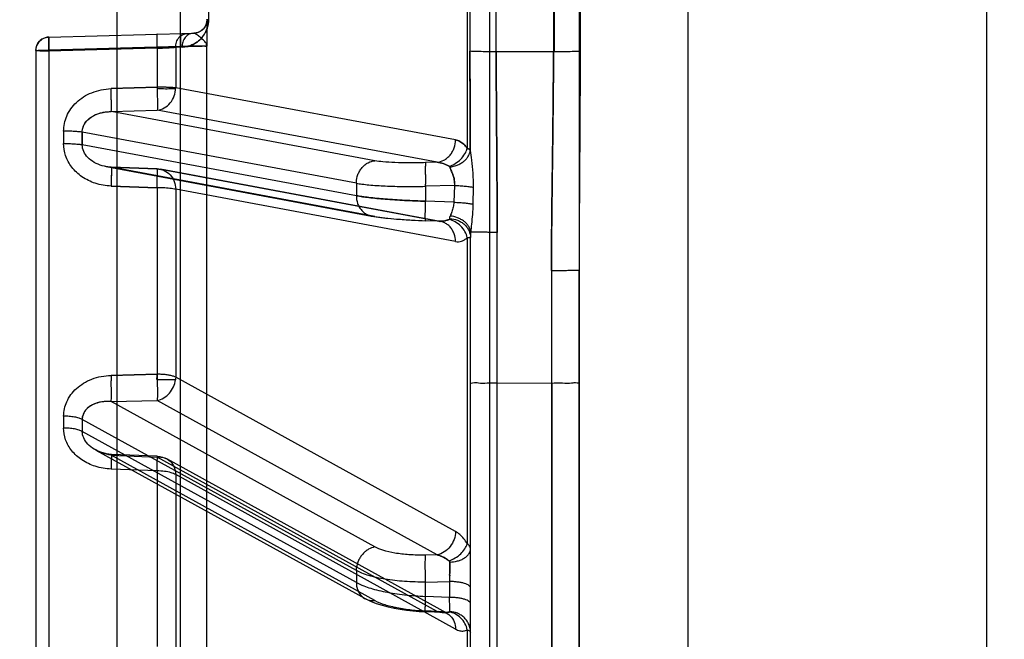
# Model space of a CAD drawing. Header units: millimetres. Extents: x 178516 to 426772, y -178579 to -115871.
# Tile 199 of 256: x 317305 to 317341, y -131769 to -131746. Entities that reach past the tile are written whole.
import ezdxf
from ezdxf import colors
from ezdxf.entities.mleader import LeaderData, LeaderLine
from ezdxf.math import Vec2, Vec3

# ---------------------------------------------------------------- set-up
doc = ezdxf.new("R2010")
doc.units = ezdxf.units.MM
doc.header["$MEASUREMENT"] = 0
doc.layers.get('0').update_dxf_attribs({"color": 252, "lineweight": 5})
doc.layers.add('AHU03-3-68634OBJ', color=7, linetype='Continuous')
doc.layers.add('EC-MTR_250-0_7OBJ', color=7, linetype='Continuous')
doc.layers.add('IS_centrale', color=7, linetype='Continuous', lineweight=13)
doc.layers.add('IS_opisy', color=7, linetype='Continuous', lineweight=35)
doc.styles.add('WE11', font='simplex.shx', dxfattribs={"width": 0.7})

# ---------------------------------------------------------------- blocks, each defined once
blk = doc.blocks.new('VVS030s_FLX1_250_0.38kW_2.00x2v2_t')
at = {"layer": 'AHU03-3-68634OBJ', "color": 7, "linetype": 'Continuous'}
for p, q in [((225.973, 131.106), (225.973, 399.106)), ((229.973, 131.606), (229.973, 398.606)), ((240.973, 131.606), (240.973, 398.606))]:
    blk.add_line(p, q, dxfattribs=at)
at = {"layer": 'EC-MTR_250-0_7OBJ', "color": 7, "linetype": 'Continuous'}
for p, q in [((222.673, 197.972), (222.673, 324.492)), ((222.956, 320.969), (222.956, 273.949)), ((206.46, 267.237), (206.46, 319.575)), ((205.973, 267.258), (205.973, 319.076)), ((212.273, 316.428), (212.273, 267.092)), ((208.973, 315.956), (208.973, 214.256)), ((225.973, 315.095), (225.973, 275.335)), ((211.3, 312.547), (211.3, 217.664)), ((224.956, 279.507), (224.956, 311.977)), ((224.973, 279.507), (224.973, 311.977)), ((221.973, 300.922), (221.973, 274.102)), ((221.858, 288.582), (221.858, 299.201)), ((211.124, 282.869), (211.124, 289.384)), ((210.437, 282.731), (210.437, 289.196)), ((221.424, 288.556), (211.124, 282.869)), ((220.744, 287.904), (210.444, 282.22)), ((221.103, 287.973), (210.802, 282.289)), ((220.983, 287.944), (220.316, 287.916)), ((220.744, 287.904), (220.323, 287.886)), ((220.983, 287.944), (221.022, 287.948)), ((208.185, 281.969), (218.094, 287.434)), ((218.453, 287.503), (208.751, 282.152)), ((218.093, 287.434), (218.292, 287.531)), ((218.292, 287.53), (218.502, 287.612)), ((221.201, 287.386), (220.323, 287.349)), ((220.323, 287.349), (220.323, 286.823)), ((221.201, 286.803), (221.201, 287.386)), ((217.773, 286.842), (207.686, 281.279)), ((217.773, 286.4), (217.773, 286.842)), ((220.323, 286.823), (221.201, 286.803)), ((217.773, 286.4), (207.686, 280.837)), ((220.744, 285.821), (210.444, 280.137)), ((220.744, 285.821), (220.323, 285.83)), ((218.453, 285.531), (208.751, 280.18)), ((221.858, 274.144), (221.858, 285.417)), ((221.424, 284.961), (211.124, 279.28)), ((210.437, 282.731), (208.744, 282.664)), ((208.751, 282.152), (210.444, 282.22)), ((210.448, 282.19), (208.755, 282.122)), ((208.751, 280.18), (210.444, 280.137)), ((224.956, 279.507), (222.956, 279.506)), ((224.956, 275.349), (224.956, 279.507)), ((210.437, 279.17), (208.744, 279.213)), ((208.744, 279.213), (210.437, 279.17)), ((210.437, 272.308), (210.437, 279.17)), ((211.117, 279.376), (210.443, 279.376)), ((211.124, 272.364), (211.124, 279.28)), ((221.424, 274.286), (211.124, 272.364)), ((208.563, 271.53), (218.334, 273.35)), ((218.453, 273.361), (208.751, 271.554)), ((220.744, 273.535), (210.444, 271.616)), ((220.863, 273.546), (210.562, 271.627)), ((218.333, 273.35), (218.499, 273.378)), ((220.815, 273.54), (220.321, 273.522)), ((220.744, 273.535), (220.323, 273.519)), ((222.073, 272.29), (222.062, 272.91)), ((217.773, 272.6), (207.686, 270.722)), ((217.773, 272.141), (217.773, 272.6)), ((221.363, 272.84), (220.323, 272.801)), ((220.323, 272.254), (220.323, 272.801)), ((221.385, 272.221), (221.363, 272.84)), ((208.744, 272.246), (210.437, 272.308)), ((210.437, 272.308), (208.744, 272.246)), ((221.385, 272.221), (220.323, 272.254)), ((217.773, 272.141), (207.686, 270.262)), ((208.621, 271.539), (208.554, 271.528)), ((208.687, 271.547), (208.621, 271.539)), ((208.752, 271.551), (208.687, 271.547)), ((208.751, 271.554), (210.444, 271.616)), ((210.445, 271.614), (208.752, 271.551)), ((218.453, 271.31), (208.751, 269.503)), ((220.744, 271.369), (210.444, 269.449)), ((220.744, 271.369), (220.323, 271.382)), ((221.858, 259.359), (221.858, 270.852)), ((206.999, 270.224), (206.999, 270.677)), ((207.686, 270.722), (207.686, 270.262)), ((221.424, 270.547), (211.124, 268.631)), ((208.751, 269.503), (210.444, 269.449)), ((210.437, 268.604), (208.744, 268.657)), ((208.744, 268.657), (210.437, 268.604)), ((210.437, 267.172), (210.437, 268.604)), ((211.124, 267.133), (211.124, 268.631)), ((205.978, 267.187), (205.973, 267.258)), ((205.993, 267.119), (205.978, 267.188)), ((206.017, 267.053), (205.993, 267.119)), ((210.437, 267.172), (206.46, 267.278)), ((206.46, 267.237), (211.3, 267.112)), ((211.3, 267.112), (206.46, 267.237)), ((211.357, 267.127), (211.124, 267.133)), ((211.357, 267.127), (211.124, 267.133)), ((221.954, 262.928), (221.954, 267.283)), ((225.031, 267.3), (222.918, 267.299)), ((222.918, 267.299), (222.918, 262.912)), ((225.031, 262.911), (225.031, 267.3)), ((225.049, 262.911), (225.049, 267.3)), ((226.011, 262.925), (226.011, 267.286)), ((206.05, 266.991), (206.017, 267.054)), ((206.092, 266.935), (206.05, 266.992)), ((206.141, 266.884), (206.091, 266.935)), ((206.196, 266.842), (206.14, 266.885)), ((206.257, 266.807), (206.196, 266.842)), ((206.322, 266.781), (206.257, 266.807)), ((206.46, 266.758), (211.787, 266.618)), ((212.273, 266.118), (212.273, 267.092)), ((211.807, 266.617), (211.787, 266.618)), ((211.787, 266.618), (211.799, 266.618)), ((211.828, 266.616), (211.808, 266.617)), ((211.847, 266.613), (211.827, 266.616)), ((211.866, 266.61), (211.847, 266.613)), ((211.884, 266.607), (211.865, 266.61)), ((211.996, 266.567), (211.981, 266.574)), ((212.01, 266.559), (211.995, 266.567)), ((212.025, 266.551), (212.01, 266.559)), ((212.039, 266.542), (212.025, 266.551)), ((212.053, 266.533), (212.039, 266.542)), ((212.067, 266.523), (212.053, 266.533)), ((212.331, 264.088), (212.331, 266.123))]:
    blk.add_line(p, q, dxfattribs=at)
for points in [[(218.501, 287.611), (218.72, 287.68), (218.944, 287.738), (219.167, 287.785), (219.392, 287.825), (219.618, 287.857), (219.847, 287.883)], [(218.72, 287.68), (218.944, 287.738), (219.167, 287.785), (219.392, 287.825), (219.619, 287.857), (219.847, 287.883), (220.08, 287.902), (220.316, 287.916)], [(220.983, 287.944), (221.022, 287.948), (221.054, 287.954), (221.077, 287.961), (221.093, 287.968), (221.104, 287.973)], [(208.755, 282.122), (208.657, 282.114), (208.562, 282.099), (208.472, 282.079), (208.385, 282.052), (208.303, 282.022), (208.226, 281.987), (208.155, 281.948)], [(208.755, 282.122), (208.62, 282.109), (208.49, 282.083), (208.369, 282.047), (208.257, 282.001), (208.155, 281.948)], [(218.333, 273.35), (218.499, 273.378), (218.677, 273.402), (218.861, 273.423), (219.054, 273.442), (219.252, 273.46), (219.455, 273.475), (219.664, 273.489), (219.877, 273.502), (220.097, 273.512), (220.321, 273.522)], [(218.676, 273.402), (218.861, 273.423), (219.053, 273.442), (219.252, 273.46)], [(220.814, 273.54), (220.827, 273.541), (220.839, 273.542)], [(220.839, 273.542), (220.851, 273.544), (220.863, 273.546)], [(206.46, 266.758), (206.39, 266.765), (206.321, 266.781)], [(211.934, 266.593), (211.917, 266.598), (211.901, 266.603), (211.883, 266.607)], [(211.98, 266.574), (211.965, 266.581), (211.95, 266.587), (211.934, 266.593), (211.918, 266.598)], [(212.131, 266.468), (212.119, 266.48), (212.107, 266.491), (212.094, 266.502), (212.081, 266.513), (212.067, 266.523)], [(212.218, 266.348), (212.208, 266.367), (212.197, 266.384), (212.187, 266.4), (212.176, 266.415), (212.165, 266.43), (212.154, 266.443), (212.143, 266.456), (212.131, 266.468), (212.119, 266.48)], [(212.244, 266.287), (212.236, 266.309), (212.227, 266.329), (212.217, 266.349)], [(212.273, 266.118), (212.273, 266.15), (212.27, 266.181), (212.265, 266.211), (212.259, 266.239), (212.252, 266.264), (212.244, 266.287), (212.236, 266.309)]]:
    blk.add_lwpolyline(points, dxfattribs=at)
for centre, radius, start, end in [((238.308, 286.184), 17.997, 177.9661, 178.7053), ((237.924, 286.195), 17.613, 177.9581, 178.7134), ((203.278, 286.168), 17.934, 1.285, 2.0278), ((203.769, 286.183), 17.444, 1.2746, 2.0382), ((218.628, 286.401), 0.856, 180.0518, 187.3135), ((218.621, 286.4), 0.848, 180.019, 187.3462), ((220.567, 284.951), 0.857, 0.6629, 7.3106), ((210.416, 282.99), 0.8, 272.3008, 298.8883), ((112.751, 281.058), 94.935, 359.86662, 0.13338), ((114.789, 280.934), 92.21, 359.86466, 0.13534), ((185.672, 280.012), 23.086, 358.0167, 358.53), ((223.661, 280.025), 13.247, 182.8667, 183.708), ((187.517, 279.964), 22.934, 358.0169, 358.5317), ((210.266, 279.267), 0.858, 0.8789, 7.3087), ((210.273, 279.267), 0.851, 0.8534, 7.3344), ((220.85, 272.575), 0.966, 92.0758, 96.2607), ((241.267, 271.534), 20.957, 178.03, 178.2444), ((241.218, 271.535), 20.908, 178.0297, 178.2446), ((218.671, 272.141), 0.898, 180.0012, 182.3318), ((210.416, 272.413), 0.8, 272.0942, 280.5531), ((107.271, 270.45), 99.728, 359.86986, 0.13014), ((105.011, 270.492), 102.675, 359.87174, 0.12826), ((208.286, 270.259), 0.6, 179.7362, 183.2199), ((208.259, 270.26), 0.573, 179.7468, 183.3959), ((226.739, 274.629), 17.373, 200.1445, 200.3108), ((206.473, 267.258), 0.5, 180, 268.5), ((211.773, 266.118), 0.5, 0, 88.5)]:
    blk.add_arc(centre, radius, start, end, dxfattribs=at)
for points, knots in [([(220.744, 287.904), (220.828, 287.895), (221.006, 287.909), (221.241, 288.048), (221.391, 288.283), (221.423, 288.466), (221.424, 288.556)], [0, 0, 0, 0, 0.237574, 0.48753, 0.745481, 1, 1, 1, 1]), ([(221.858, 288.582), (221.84, 288.502), (221.778, 288.343), (221.624, 288.139), (221.421, 287.991), (221.265, 287.938), (221.188, 287.926)], [0, 0, 0, 0, 0.248639, 0.509994, 0.765596, 1, 1, 1, 1]), ([(221.973, 288.666), (221.973, 288.574), (221.945, 288.43), (221.854, 288.259), (221.756, 288.14), (221.635, 288.042), (221.458, 287.948), (221.309, 287.915), (221.212, 287.91)], [0, 0, 0, 0, 0.233995, 0.360682, 0.491053, 0.622905, 0.753635, 1, 1, 1, 1]), ([(221.424, 288.556), (221.473, 288.583), (221.571, 288.623), (221.725, 288.633), (221.817, 288.604), (221.858, 288.582)], [0, 0, 0, 0, 0.37139, 0.692251, 1, 1, 1, 1]), ([(221.858, 288.582), (221.876, 288.588), (221.906, 288.601), (221.948, 288.624), (221.973, 288.649), (221.973, 288.666)], [0, 0, 0, 0, 0.379994, 0.664823, 1, 1, 1, 1]), ([(218.453, 287.503), (218.57, 287.564), (218.837, 287.67), (219.293, 287.777), (219.796, 287.851), (220.149, 287.879), (220.323, 287.886)], [0, 0, 0, 0, 0.20608, 0.446798, 0.729074, 1, 1, 1, 1]), ([(220.316, 287.916), (220.316, 287.916), (220.315, 287.915), (220.315, 287.911), (220.314, 287.904), (220.313, 287.891), (220.312, 287.873), (220.312, 287.849), (220.312, 287.821), (220.312, 287.787), (220.312, 287.734), (220.314, 287.659), (220.316, 287.562), (220.319, 287.457), (220.321, 287.385), (220.323, 287.349)], [0, 0, 0, 0, 0.001696, 0.005256, 0.018883, 0.041573, 0.073587, 0.115023, 0.165457, 0.224335, 0.291101, 0.445393, 0.620498, 0.808017, 1, 1, 1, 1]), ([(220.323, 287.886), (220.322, 287.89), (220.321, 287.897), (220.32, 287.907), (220.318, 287.912), (220.317, 287.916), (220.316, 287.916)], [0, 0, 0, 0, 0.414987, 0.724961, 0.921113, 1, 1, 1, 1]), ([(220.983, 287.944), (220.963, 287.943), (220.883, 287.937), (220.803, 287.921), (220.744, 287.904)], [0, 0, 0, 0, 0.244131, 1, 1, 1, 1]), ([(220.744, 287.904), (220.764, 287.91), (220.842, 287.93), (220.923, 287.942), (220.983, 287.944)], [0, 0, 0, 0, 0.255738, 1, 1, 1, 1]), ([(221.188, 287.926), (221.172, 287.93), (221.105, 287.943), (221.035, 287.946), (220.983, 287.944)], [0, 0, 0, 0, 0.242696, 1, 1, 1, 1]), ([(220.983, 287.944), (221.001, 287.945), (221.07, 287.946), (221.139, 287.938), (221.188, 287.926)], [0, 0, 0, 0, 0.257914, 1, 1, 1, 1]), ([(221.188, 287.926), (221.192, 287.925), (221.198, 287.923), (221.207, 287.919), (221.212, 287.914), (221.212, 287.91)], [0, 0, 0, 0, 0.369454, 0.646916, 1, 1, 1, 1]), ([(221.212, 287.91), (221.213, 287.883), (221.213, 287.816), (221.21, 287.641), (221.205, 287.494), (221.201, 287.386)], [0, 0, 0, 0, 0.157501, 0.384853, 1, 1, 1, 1]), ([(217.773, 286.842), (217.773, 286.933), (217.803, 287.118), (217.953, 287.356), (218.189, 287.498), (218.369, 287.512), (218.453, 287.503)], [0, 0, 0, 0, 0.254639, 0.512834, 0.762772, 1, 1, 1, 1]), ([(221.973, 287.618), (221.973, 287.604), (221.965, 287.58), (221.943, 287.554), (221.907, 287.523), (221.842, 287.488), (221.743, 287.453), (221.622, 287.425), (221.487, 287.403), (221.345, 287.39), (221.249, 287.387), (221.201, 287.386)], [0, 0, 0, 0, 0.051476, 0.083502, 0.121571, 0.218896, 0.344251, 0.493999, 0.659589, 0.831214, 1, 1, 1, 1]), ([(217.773, 286.842), (217.84, 286.879), (217.991, 286.949), (218.24, 287.038), (218.525, 287.118), (218.962, 287.215), (219.564, 287.304), (220.063, 287.34), (220.323, 287.349)], [0, 0, 0, 0, 0.088131, 0.189596, 0.303206, 0.427533, 0.701989, 1, 1, 1, 1]), ([(221.973, 287.035), (221.973, 287.021), (221.965, 286.997), (221.943, 286.971), (221.907, 286.94), (221.842, 286.905), (221.743, 286.87), (221.622, 286.841), (221.487, 286.82), (221.345, 286.807), (221.249, 286.803), (221.201, 286.803)], [0, 0, 0, 0, 0.051476, 0.083502, 0.121571, 0.218896, 0.344251, 0.493999, 0.659589, 0.831214, 1, 1, 1, 1]), ([(220.323, 286.823), (220.063, 286.827), (219.565, 286.813), (218.962, 286.747), (218.525, 286.663), (218.24, 286.59), (217.99, 286.506), (217.84, 286.437), (217.773, 286.4)], [0, 0, 0, 0, 0.298627, 0.572915, 0.697016, 0.810397, 0.911736, 1, 1, 1, 1]), ([(220.316, 286.591), (220.314, 286.508), (220.312, 286.347), (220.311, 286.129), (220.314, 285.973), (220.319, 285.879), (220.321, 285.845), (220.323, 285.83)], [0, 0, 0, 0, 0.328429, 0.631028, 0.862129, 0.942837, 1, 1, 1, 1]), ([(221.208, 286.571), (221.209, 286.528), (221.212, 286.367), (221.213, 286.205), (221.212, 286.087)], [0, 0, 0, 0, 0.266488, 1, 1, 1, 1]), ([(221.212, 286.087), (221.212, 286.124), (221.213, 286.285), (221.211, 286.446), (221.208, 286.571)], [0, 0, 0, 0, 0.227582, 1, 1, 1, 1]), ([(218.453, 285.531), (218.373, 285.547), (218.252, 285.593), (218.11, 285.692), (218.007, 285.789), (217.92, 285.903), (217.83, 286.067), (217.791, 286.202), (217.78, 286.292)], [0, 0, 0, 0, 0.225748, 0.35121, 0.482141, 0.615817, 0.748903, 1, 1, 1, 1]), ([(221.189, 286.044), (221.155, 286.017), (221.02, 285.92), (220.864, 285.851), (220.744, 285.821)], [0, 0, 0, 0, 0.255189, 1, 1, 1, 1]), ([(220.744, 285.821), (220.784, 285.831), (220.943, 285.881), (221.091, 285.965), (221.189, 286.044)], [0, 0, 0, 0, 0.244698, 1, 1, 1, 1]), ([(221.188, 286.044), (221.193, 286.048), (221.202, 286.056), (221.21, 286.071), (221.212, 286.082), (221.212, 286.087)], [0, 0, 0, 0, 0.366206, 0.688947, 1, 1, 1, 1]), ([(221.188, 286.044), (221.265, 286.016), (221.416, 285.942), (221.616, 285.792), (221.77, 285.615), (221.839, 285.481), (221.858, 285.417)], [0, 0, 0, 0, 0.258935, 0.531058, 0.785803, 1, 1, 1, 1]), ([(221.212, 286.087), (221.308, 286.084), (221.451, 286.065), (221.631, 286.005), (221.751, 285.943), (221.85, 285.868), (221.922, 285.784), (221.964, 285.694), (221.973, 285.633), (221.973, 285.604)], [0, 0, 0, 0, 0.291499, 0.437761, 0.576237, 0.702112, 0.813758, 0.911763, 1, 1, 1, 1]), ([(220.323, 285.83), (220.118, 285.833), (219.739, 285.828), (219.212, 285.77), (218.791, 285.675), (218.546, 285.586), (218.453, 285.531)], [0, 0, 0, 0, 0.322444, 0.593901, 0.830959, 1, 1, 1, 1]), ([(221.424, 284.961), (221.423, 285.059), (221.385, 285.26), (221.238, 285.524), (221.019, 285.726), (220.836, 285.803), (220.744, 285.821)], [0, 0, 0, 0, 0.252089, 0.509119, 0.760996, 1, 1, 1, 1]), ([(221.973, 285.604), (221.973, 285.582), (221.964, 285.535), (221.922, 285.47), (221.882, 285.434), (221.858, 285.417)], [0, 0, 0, 0, 0.292448, 0.616091, 1, 1, 1, 1]), ([(221.858, 285.417), (221.819, 285.351), (221.734, 285.229), (221.59, 285.073), (221.48, 284.992), (221.424, 284.961)], [0, 0, 0, 0, 0.362587, 0.697491, 1, 1, 1, 1]), ([(211.124, 282.869), (211.071, 282.837), (210.935, 282.787), (210.704, 282.743), (210.53, 282.732), (210.437, 282.731)], [0, 0, 0, 0, 0.261941, 0.604876, 1, 1, 1, 1]), ([(210.437, 282.731), (210.44, 282.645), (210.447, 282.473), (210.444, 282.365), (210.457, 282.16), (210.444, 282.212), (210.444, 282.22)], [0, 0, 0, 0, 0.461121, 0.791714, 0.954694, 1, 1, 1, 1]), ([(210.437, 282.731), (210.44, 282.644), (210.447, 282.47), (210.444, 282.362), (210.456, 282.16), (210.444, 282.212), (210.444, 282.22)], [0, 0, 0, 0, 0.46513, 0.798192, 0.953414, 1, 1, 1, 1]), ([(210.444, 282.22), (210.53, 282.211), (210.708, 282.226), (210.938, 282.365), (211.088, 282.594), (211.122, 282.776), (211.124, 282.869)], [0, 0, 0, 0, 0.246549, 0.48766, 0.736132, 1, 1, 1, 1]), ([(208.744, 282.664), (208.548, 282.653), (208.17, 282.593), (207.67, 282.356), (207.288, 282.015), (207.052, 281.6), (206.998, 281.297), (206.999, 281.152)], [0, 0, 0, 0, 0.232077, 0.446214, 0.644999, 0.827883, 1, 1, 1, 1]), ([(208.751, 282.152), (208.751, 282.147), (208.753, 282.137), (208.753, 282.13), (208.755, 282.12), (208.756, 282.126), (208.756, 282.13), (208.757, 282.14), (208.757, 282.157), (208.757, 282.183), (208.757, 282.216), (208.756, 282.256), (208.755, 282.303), (208.754, 282.355), (208.752, 282.412), (208.75, 282.472), (208.748, 282.557), (208.746, 282.621), (208.744, 282.664)], [0, 0, 0, 0, 0.028124, 0.046193, 0.053202, 0.059062, 0.066847, 0.07796, 0.110111, 0.155379, 0.213609, 0.284399, 0.366366, 0.457879, 0.55731, 0.663003, 0.773203, 1, 1, 1, 1]), ([(208.755, 282.122), (208.756, 282.122), (208.756, 282.123), (208.756, 282.125), (208.756, 282.128), (208.757, 282.134), (208.757, 282.146), (208.757, 282.163), (208.757, 282.185), (208.757, 282.212), (208.756, 282.244), (208.755, 282.294), (208.754, 282.366), (208.751, 282.459), (208.748, 282.56), (208.745, 282.629), (208.744, 282.664)], [0, 0, 0, 0, 0.001349, 0.004745, 0.010335, 0.018163, 0.040651, 0.072421, 0.113551, 0.163635, 0.222144, 0.288553, 0.442305, 0.617436, 0.805914, 1, 1, 1, 1]), ([(208.751, 282.152), (208.637, 282.136), (208.418, 282.085), (208.122, 281.946), (207.885, 281.759), (207.726, 281.532), (207.686, 281.36), (207.686, 281.279)], [0, 0, 0, 0, 0.232423, 0.451177, 0.65462, 0.835826, 1, 1, 1, 1]), ([(208.751, 282.152), (208.751, 282.148), (208.752, 282.141), (208.753, 282.132), (208.754, 282.127), (208.754, 282.124), (208.755, 282.123), (208.755, 282.122), (208.755, 282.122)], [0, 0, 0, 0, 0.419407, 0.731548, 0.844454, 0.927099, 0.978634, 1, 1, 1, 1]), ([(207.686, 281.279), (207.648, 281.258), (207.554, 281.221), (207.392, 281.183), (207.202, 281.159), (207.067, 281.152), (206.999, 281.152)], [0, 0, 0, 0, 0.184421, 0.426912, 0.7083, 1, 1, 1, 1]), ([(206.999, 280.716), (206.998, 280.534), (207.085, 280.148), (207.457, 279.655), (208.038, 279.305), (208.503, 279.224), (208.744, 279.213)], [0, 0, 0, 0, 0.215801, 0.452156, 0.713584, 1, 1, 1, 1]), ([(207.686, 280.837), (207.648, 280.816), (207.554, 280.781), (207.392, 280.745), (207.202, 280.722), (207.067, 280.716), (206.999, 280.716)], [0, 0, 0, 0, 0.183767, 0.426134, 0.707795, 1, 1, 1, 1]), ([(207.686, 280.837), (207.686, 280.825), (207.686, 280.801), (207.69, 280.765), (207.694, 280.742), (207.696, 280.73)], [0, 0, 0, 0, 0.340843, 0.672987, 1, 1, 1, 1]), ([(207.696, 280.73), (207.694, 280.739), (207.688, 280.774), (207.686, 280.81), (207.686, 280.837)], [0, 0, 0, 0, 0.245037, 1, 1, 1, 1]), ([(208.751, 280.18), (208.66, 280.173), (208.482, 280.173), (208.24, 280.22), (208.026, 280.305), (207.866, 280.421), (207.749, 280.567), (207.71, 280.671), (207.696, 280.73)], [0, 0, 0, 0, 0.213064, 0.408552, 0.569632, 0.745955, 0.859133, 1, 1, 1, 1]), ([(208.751, 280.18), (208.638, 280.17), (208.402, 280.177), (208.068, 280.27), (207.805, 280.461), (207.712, 280.645), (207.696, 280.73)], [0, 0, 0, 0, 0.265153, 0.543035, 0.796771, 1, 1, 1, 1]), ([(208.751, 280.18), (208.754, 280.145), (208.756, 280.051), (208.758, 279.881), (208.756, 279.662), (208.752, 279.503), (208.75, 279.42)], [0, 0, 0, 0, 0.138424, 0.370232, 0.672758, 1, 1, 1, 1]), ([(210.443, 279.376), (210.443, 279.383), (210.443, 279.399), (210.444, 279.426), (210.445, 279.457), (210.445, 279.489), (210.446, 279.52), (210.447, 279.55), (210.447, 279.579), (210.448, 279.61), (210.448, 279.643), (210.449, 279.68), (210.449, 279.719), (210.449, 279.761), (210.45, 279.806), (210.45, 279.853), (210.45, 279.902), (210.449, 279.952), (210.449, 280.002), (210.448, 280.05), (210.446, 280.095), (210.445, 280.124), (210.444, 280.137)], [0, 0, 0, 0, 0.027564, 0.064178, 0.106662, 0.149904, 0.190384, 0.228192, 0.265881, 0.305864, 0.349967, 0.398185, 0.450098, 0.505529, 0.56428, 0.626104, 0.690467, 0.75653, 0.822985, 0.88785, 0.948243, 1, 1, 1, 1]), ([(210.444, 280.137), (210.528, 280.12), (210.695, 280.054), (210.902, 279.879), (211.053, 279.646), (211.105, 279.467), (211.117, 279.376)], [0, 0, 0, 0, 0.238316, 0.488819, 0.745517, 1, 1, 1, 1]), ([(222.956, 279.506), (222.832, 279.506), (222.611, 279.499), (222.283, 279.519), (222.133, 279.469), (221.973, 279.518), (221.973, 279.492)], [0, 0, 0, 0, 0.379224, 0.697387, 0.919602, 1, 1, 1, 1]), ([(225.973, 279.492), (225.973, 279.517), (225.822, 279.471), (225.672, 279.52), (225.33, 279.499), (225.093, 279.507), (224.956, 279.507)], [0, 0, 0, 0, 0.073005, 0.277456, 0.596153, 1, 1, 1, 1]), ([(211.124, 279.28), (211.087, 279.262), (211.006, 279.235), (210.876, 279.205), (210.735, 279.186), (210.587, 279.175), (210.487, 279.171), (210.437, 279.17)], [0, 0, 0, 0, 0.172557, 0.366758, 0.571221, 0.78241, 1, 1, 1, 1]), ([(224.956, 275.349), (224.956, 274.807), (224.962, 273.631), (224.983, 272.024), (225.005, 270.342), (225.022, 268.835), (225.03, 267.759), (225.031, 267.3)], [0, 0, 0, 0, 0.202132, 0.438268, 0.599084, 0.828915, 1, 1, 1, 1]), ([(225.031, 267.3), (225.03, 267.515), (225.027, 268.03), (225.02, 268.935), (225.01, 269.919), (224.999, 270.768), (224.99, 271.496), (224.98, 272.195), (224.97, 272.994), (224.962, 273.785), (224.957, 274.569), (224.956, 275.09), (224.956, 275.349)], [0, 0, 0, 0, 0.0803, 0.191972, 0.33706, 0.447034, 0.50843, 0.608521, 0.707649, 0.805939, 0.903388, 1, 1, 1, 1]), ([(224.956, 275.349), (225.017, 275.349), (225.142, 275.349), (225.327, 275.349), (225.479, 275.347), (225.594, 275.346), (225.672, 275.345), (225.742, 275.344), (225.804, 275.343), (225.856, 275.342), (225.898, 275.341), (225.927, 275.339), (225.946, 275.338), (225.956, 275.338), (225.963, 275.337), (225.969, 275.336), (225.972, 275.336), (225.973, 275.335), (225.973, 275.335)], [0, 0, 0, 0, 0.180875, 0.366274, 0.545383, 0.628708, 0.705733, 0.775014, 0.83577, 0.887387, 0.929251, 0.96095, 0.973099, 0.98288, 0.990371, 0.99565, 0.998805, 1, 1, 1, 1]), ([(226.011, 267.286), (226.01, 267.959), (225.998, 270.642), (225.973, 273.325), (225.973, 275.335)], [0, 0, 0, 0, 0.250956, 1, 1, 1, 1]), ([(221.424, 274.286), (221.423, 274.191), (221.398, 274.045), (221.315, 273.868), (221.229, 273.748), (221.12, 273.652), (220.964, 273.562), (220.83, 273.535), (220.744, 273.535)], [0, 0, 0, 0, 0.254773, 0.387352, 0.519153, 0.647758, 0.771636, 1, 1, 1, 1]), ([(221.858, 274.144), (221.84, 274.067), (221.777, 273.911), (221.622, 273.708), (221.421, 273.553), (221.265, 273.49), (221.188, 273.472)], [0, 0, 0, 0, 0.240791, 0.501439, 0.761267, 1, 1, 1, 1]), ([(221.212, 273.446), (221.308, 273.45), (221.456, 273.479), (221.634, 273.566), (221.755, 273.655), (221.853, 273.764), (221.945, 273.919), (221.973, 274.052), (221.973, 274.136)], [0, 0, 0, 0, 0.256248, 0.39023, 0.523316, 0.652545, 0.775994, 1, 1, 1, 1]), ([(221.424, 274.286), (221.461, 274.293), (221.537, 274.298), (221.651, 274.276), (221.761, 274.225), (221.827, 274.174), (221.858, 274.144)], [0, 0, 0, 0, 0.236362, 0.474966, 0.726107, 1, 1, 1, 1]), ([(221.858, 274.144), (221.876, 274.144), (221.905, 274.144), (221.938, 274.142), (221.957, 274.141), (221.966, 274.139), (221.971, 274.138), (221.973, 274.137), (221.973, 274.136)], [0, 0, 0, 0, 0.442069, 0.750951, 0.857426, 0.933116, 0.979337, 1, 1, 1, 1]), ([(221.983, 273.936), (221.981, 273.959), (221.978, 274.002), (221.974, 274.064), (221.973, 274.104), (221.973, 274.123)], [0, 0, 0, 0, 0.360384, 0.693723, 1, 1, 1, 1]), ([(221.983, 273.936), (221.974, 273.865), (221.933, 273.756), (221.838, 273.631), (221.741, 273.542), (221.626, 273.466), (221.457, 273.389), (221.32, 273.357), (221.23, 273.347)], [0, 0, 0, 0, 0.209252, 0.329404, 0.45841, 0.593931, 0.73222, 1, 1, 1, 1]), ([(222.956, 273.949), (222.847, 273.949), (222.683, 273.948), (222.47, 273.947), (222.324, 273.945), (222.199, 273.943), (222.1, 273.941), (222.031, 273.939), (221.996, 273.938), (221.983, 273.936)], [0, 0, 0, 0, 0.337433, 0.503575, 0.656392, 0.787225, 0.89013, 0.960956, 1, 1, 1, 1]), ([(222.062, 272.91), (222.06, 273.037), (222.047, 273.283), (222.014, 273.624), (221.991, 273.84), (221.983, 273.936)], [0, 0, 0, 0, 0.368591, 0.717442, 1, 1, 1, 1]), ([(217.773, 272.6), (217.773, 272.696), (217.796, 272.844), (217.879, 273.023), (217.965, 273.144), (218.074, 273.242), (218.232, 273.334), (218.367, 273.361), (218.453, 273.361)], [0, 0, 0, 0, 0.254691, 0.38739, 0.519327, 0.648026, 0.77192, 1, 1, 1, 1]), ([(218.453, 273.361), (218.574, 273.382), (218.845, 273.42), (219.296, 273.462), (219.798, 273.496), (220.15, 273.513), (220.323, 273.519)], [0, 0, 0, 0, 0.197069, 0.437135, 0.723338, 1, 1, 1, 1]), ([(220.321, 273.522), (220.32, 273.522), (220.319, 273.521), (220.318, 273.517), (220.316, 273.507), (220.315, 273.491), (220.314, 273.468), (220.313, 273.438), (220.312, 273.401), (220.312, 273.358), (220.312, 273.29), (220.313, 273.193), (220.315, 273.067), (220.318, 272.935), (220.321, 272.845), (220.323, 272.801)], [0, 0, 0, 0, 0.001818, 0.005318, 0.018567, 0.040809, 0.072566, 0.114138, 0.165128, 0.224959, 0.293054, 0.450656, 0.628009, 0.814372, 1, 1, 1, 1]), ([(220.321, 273.522), (220.321, 273.522), (220.322, 273.521), (220.322, 273.52), (220.323, 273.519)], [0, 0, 0, 0, 0.159022, 1, 1, 1, 1]), ([(221.189, 273.472), (221.16, 273.485), (221.04, 273.529), (220.911, 273.544), (220.815, 273.54)], [0, 0, 0, 0, 0.246438, 1, 1, 1, 1]), ([(220.815, 273.54), (220.859, 273.542), (220.946, 273.539), (221.072, 273.516), (221.151, 273.489), (221.188, 273.472)], [0, 0, 0, 0, 0.348911, 0.678369, 1, 1, 1, 1]), ([(221.188, 273.472), (221.193, 273.47), (221.201, 273.466), (221.209, 273.457), (221.211, 273.451), (221.211, 273.448)], [0, 0, 0, 0, 0.440048, 0.778369, 1, 1, 1, 1]), ([(221.211, 273.448), (221.212, 273.436), (221.213, 273.414), (221.22, 273.38), (221.226, 273.359), (221.23, 273.347)], [0, 0, 0, 0, 0.350456, 0.654363, 1, 1, 1, 1]), ([(221.363, 272.84), (221.36, 272.9), (221.345, 273.02), (221.286, 273.186), (221.25, 273.296), (221.23, 273.347)], [0, 0, 0, 0, 0.34165, 0.685804, 1, 1, 1, 1]), ([(221.363, 272.84), (221.434, 272.842), (221.573, 272.85), (221.768, 272.865), (221.93, 272.884), (222.024, 272.901), (222.062, 272.91)], [0, 0, 0, 0, 0.303341, 0.592432, 0.832496, 1, 1, 1, 1]), ([(217.773, 272.6), (217.923, 272.628), (218.276, 272.676), (218.868, 272.73), (219.567, 272.774), (220.064, 272.793), (220.323, 272.801)], [0, 0, 0, 0, 0.179305, 0.416881, 0.696777, 1, 1, 1, 1]), ([(220.323, 272.801), (220.063, 272.793), (219.567, 272.774), (218.869, 272.73), (218.348, 272.682), (217.994, 272.637), (217.842, 272.613), (217.773, 272.6)], [0, 0, 0, 0, 0.304231, 0.582287, 0.819159, 0.9175, 1, 1, 1, 1]), ([(208.744, 272.246), (208.548, 272.236), (208.168, 272.174), (207.668, 271.928), (207.286, 271.572), (207.051, 271.141), (206.998, 270.828), (206.999, 270.677)], [0, 0, 0, 0, 0.228178, 0.440007, 0.638863, 0.824148, 1, 1, 1, 1]), ([(208.751, 271.554), (208.751, 271.553), (208.751, 271.552), (208.753, 271.551), (208.754, 271.553), (208.755, 271.558), (208.755, 271.569), (208.756, 271.582), (208.757, 271.597), (208.757, 271.61), (208.757, 271.626), (208.757, 271.643), (208.757, 271.662), (208.757, 271.691), (208.757, 271.751), (208.755, 271.847), (208.752, 271.973), (208.749, 272.108), (208.746, 272.2), (208.744, 272.246)], [0, 0, 0, 0, 0.00306, 0.004349, 0.006272, 0.010348, 0.025736, 0.051466, 0.068411, 0.088064, 0.110368, 0.135268, 0.162704, 0.19262, 0.259658, 0.419536, 0.60414, 0.80144, 1, 1, 1, 1]), ([(208.752, 271.551), (208.753, 271.551), (208.753, 271.553), (208.754, 271.555), (208.755, 271.559), (208.755, 271.567), (208.756, 271.581), (208.757, 271.603), (208.757, 271.631), (208.757, 271.667), (208.757, 271.708), (208.756, 271.774), (208.755, 271.867), (208.752, 271.988), (208.748, 272.116), (208.745, 272.203), (208.744, 272.246)], [0, 0, 0, 0, 0.001473, 0.004798, 0.010224, 0.017838, 0.039885, 0.071405, 0.112668, 0.163291, 0.222726, 0.290422, 0.447387, 0.624713, 0.812099, 1, 1, 1, 1]), ([(211.124, 272.364), (211.091, 272.356), (211.018, 272.343), (210.904, 272.329), (210.783, 272.318), (210.662, 272.313), (210.547, 272.305), (210.472, 272.308), (210.437, 272.308)], [0, 0, 0, 0, 0.147716, 0.318838, 0.498788, 0.676597, 0.845366, 1, 1, 1, 1]), ([(210.437, 272.308), (210.439, 272.225), (210.445, 272.074), (210.449, 271.818), (210.451, 271.751), (210.448, 271.602), (210.444, 271.616)], [0, 0, 0, 0, 0.358874, 0.699459, 0.936828, 1, 1, 1, 1]), ([(210.444, 271.616), (210.532, 271.616), (210.714, 271.654), (210.939, 271.822), (211.087, 272.071), (211.122, 272.265), (211.124, 272.364)], [0, 0, 0, 0, 0.23782, 0.480764, 0.734942, 1, 1, 1, 1]), ([(217.773, 272.141), (217.842, 272.153), (217.994, 272.176), (218.348, 272.214), (218.869, 272.246), (219.567, 272.263), (220.063, 272.26), (220.323, 272.254)], [0, 0, 0, 0, 0.082535, 0.180819, 0.417516, 0.695527, 1, 1, 1, 1]), ([(220.323, 271.382), (220.322, 271.385), (220.32, 271.394), (220.317, 271.42), (220.314, 271.469), (220.312, 271.546), (220.311, 271.647), (220.312, 271.766), (220.314, 271.945), (220.317, 272.083), (220.32, 272.176)], [0, 0, 0, 0, 0.01353, 0.034405, 0.099776, 0.197955, 0.326156, 0.479478, 0.649169, 1, 1, 1, 1]), ([(221.385, 272.221), (221.456, 272.224), (221.591, 272.231), (221.78, 272.247), (221.939, 272.265), (222.033, 272.281), (222.073, 272.29)], [0, 0, 0, 0, 0.305314, 0.586459, 0.823275, 1, 1, 1, 1]), ([(221.39, 272.143), (221.39, 272.153), (221.389, 272.171), (221.388, 272.197), (221.386, 272.213), (221.385, 272.221)], [0, 0, 0, 0, 0.37918, 0.684097, 1, 1, 1, 1]), ([(221.966, 270.924), (221.977, 271.046), (222.013, 271.328), (222.063, 271.782), (222.077, 272.117), (222.073, 272.29)], [0, 0, 0, 0, 0.268462, 0.620635, 1, 1, 1, 1]), ([(217.773, 272.104), (217.777, 272.009), (217.807, 271.862), (217.892, 271.684), (217.979, 271.561), (218.085, 271.458), (218.238, 271.358), (218.368, 271.318), (218.453, 271.31)], [0, 0, 0, 0, 0.253042, 0.386508, 0.519955, 0.650202, 0.774864, 1, 1, 1, 1]), ([(221.21, 271.54), (221.24, 271.602), (221.286, 271.728), (221.37, 271.923), (221.384, 272.066), (221.39, 272.143)], [0, 0, 0, 0, 0.327968, 0.632934, 1, 1, 1, 1]), ([(221.39, 272.143), (221.387, 272.083), (221.377, 271.974), (221.327, 271.817), (221.265, 271.678), (221.228, 271.583), (221.21, 271.54)], [0, 0, 0, 0, 0.282846, 0.514678, 0.779495, 1, 1, 1, 1]), ([(208.751, 271.554), (208.638, 271.547), (208.419, 271.509), (208.122, 271.386), (207.883, 271.207), (207.724, 270.98), (207.686, 270.805), (207.686, 270.722)], [0, 0, 0, 0, 0.231188, 0.447259, 0.648531, 0.830474, 1, 1, 1, 1]), ([(208.751, 271.554), (208.751, 271.554), (208.751, 271.553), (208.752, 271.551), (208.752, 271.551)], [0, 0, 0, 0, 0.393759, 1, 1, 1, 1]), ([(220.744, 271.369), (220.822, 271.374), (220.978, 271.405), (221.122, 271.472), (221.189, 271.515)], [0, 0, 0, 0, 0.495551, 1, 1, 1, 1]), ([(221.189, 271.515), (221.122, 271.472), (220.978, 271.405), (220.823, 271.374), (220.744, 271.369)], [0, 0, 0, 0, 0.500673, 1, 1, 1, 1]), ([(221.21, 271.54), (221.21, 271.538), (221.205, 271.527), (221.196, 271.519), (221.188, 271.515)], [0, 0, 0, 0, 0.218897, 1, 1, 1, 1]), ([(221.188, 271.515), (221.265, 271.491), (221.419, 271.421), (221.619, 271.266), (221.774, 271.072), (221.839, 270.925), (221.858, 270.852)], [0, 0, 0, 0, 0.246966, 0.512288, 0.770672, 1, 1, 1, 1]), ([(221.21, 271.54), (221.303, 271.53), (221.442, 271.497), (221.612, 271.416), (221.729, 271.337), (221.826, 271.243), (221.92, 271.112), (221.959, 270.998), (221.966, 270.924)], [0, 0, 0, 0, 0.265446, 0.403095, 0.538384, 0.667602, 0.788407, 1, 1, 1, 1]), ([(220.323, 271.382), (220.118, 271.387), (219.741, 271.394), (219.216, 271.384), (218.798, 271.357), (218.551, 271.33), (218.453, 271.31)], [0, 0, 0, 0, 0.328601, 0.603505, 0.839311, 1, 1, 1, 1]), ([(220.744, 271.369), (220.831, 271.36), (220.966, 271.318), (221.121, 271.213), (221.228, 271.106), (221.315, 270.977), (221.397, 270.794), (221.423, 270.644), (221.424, 270.547)], [0, 0, 0, 0, 0.226201, 0.351581, 0.48244, 0.616165, 0.749409, 1, 1, 1, 1]), ([(221.424, 270.547), (221.479, 270.557), (221.588, 270.598), (221.735, 270.706), (221.819, 270.8), (221.858, 270.852)], [0, 0, 0, 0, 0.306639, 0.635972, 1, 1, 1, 1]), ([(221.858, 270.852), (221.819, 270.8), (221.735, 270.706), (221.589, 270.598), (221.478, 270.558), (221.424, 270.547)], [0, 0, 0, 0, 0.361814, 0.694309, 1, 1, 1, 1]), ([(221.858, 270.852), (221.883, 270.862), (221.922, 270.879), (221.957, 270.909), (221.966, 270.924)], [0, 0, 0, 0, 0.595898, 1, 1, 1, 1]), ([(221.966, 270.924), (221.957, 270.909), (221.922, 270.879), (221.883, 270.862), (221.858, 270.852)], [0, 0, 0, 0, 0.402205, 1, 1, 1, 1]), ([(221.966, 270.924), (221.965, 270.621), (221.96, 269.407), (221.956, 268.194), (221.954, 267.283)], [0, 0, 0, 0, 0.249679, 1, 1, 1, 1]), ([(221.954, 267.283), (221.955, 267.587), (221.958, 268.8), (221.963, 270.014), (221.966, 270.924)], [0, 0, 0, 0, 0.250269, 1, 1, 1, 1]), ([(206.999, 270.677), (207.067, 270.677), (207.201, 270.679), (207.39, 270.688), (207.551, 270.701), (207.646, 270.714), (207.686, 270.722)], [0, 0, 0, 0, 0.297684, 0.582914, 0.824382, 1, 1, 1, 1]), ([(206.999, 270.224), (206.998, 270.035), (207.083, 269.637), (207.454, 269.124), (208.034, 268.757), (208.502, 268.67), (208.744, 268.657)], [0, 0, 0, 0, 0.219914, 0.458141, 0.717999, 1, 1, 1, 1]), ([(207.686, 270.262), (207.646, 270.255), (207.551, 270.244), (207.39, 270.232), (207.201, 270.225), (207.067, 270.224), (206.999, 270.224)], [0, 0, 0, 0, 0.175357, 0.416783, 0.702122, 1, 1, 1, 1]), ([(207.687, 270.226), (207.694, 270.123), (207.766, 269.913), (208.017, 269.678), (208.358, 269.533), (208.617, 269.502), (208.751, 269.503)], [0, 0, 0, 0, 0.21976, 0.452036, 0.712977, 1, 1, 1, 1]), ([(207.687, 270.226), (207.695, 270.151), (207.722, 270.031), (207.833, 269.853), (207.988, 269.71), (208.213, 269.591), (208.465, 269.518), (208.654, 269.502), (208.751, 269.503)], [0, 0, 0, 0, 0.159729, 0.255213, 0.444604, 0.599638, 0.792609, 1, 1, 1, 1]), ([(208.751, 269.503), (208.752, 269.499), (208.753, 269.49), (208.755, 269.461), (208.757, 269.408), (208.757, 269.323), (208.757, 269.214), (208.755, 269.085), (208.751, 268.897), (208.747, 268.753), (208.744, 268.657)], [0, 0, 0, 0, 0.013449, 0.034642, 0.10174, 0.202818, 0.334077, 0.489431, 0.658959, 1, 1, 1, 1]), ([(210.437, 268.604), (210.44, 268.702), (210.445, 268.887), (210.451, 269.138), (210.448, 269.32), (210.45, 269.418), (210.444, 269.449)], [0, 0, 0, 0, 0.34952, 0.655874, 0.887175, 1, 1, 1, 1]), ([(210.444, 269.449), (210.534, 269.441), (210.717, 269.382), (210.938, 269.193), (211.086, 268.932), (211.122, 268.732), (211.124, 268.631)], [0, 0, 0, 0, 0.235605, 0.482325, 0.739179, 1, 1, 1, 1]), ([(210.429, 268.646), (210.513, 268.646), (210.681, 268.662), (210.913, 268.657), (211.061, 268.65), (211.123, 268.643)], [0, 0, 0, 0, 0.362558, 0.727051, 1, 1, 1, 1]), ([(211.124, 268.631), (211.099, 268.628), (211.05, 268.623), (210.978, 268.618), (210.911, 268.615), (210.838, 268.611), (210.763, 268.609), (210.689, 268.607), (210.62, 268.605), (210.556, 268.605), (210.493, 268.604), (210.455, 268.604), (210.437, 268.604)], [0, 0, 0, 0, 0.109463, 0.215572, 0.312766, 0.402336, 0.532669, 0.639997, 0.727648, 0.831444, 0.920922, 1, 1, 1, 1]), ([(211.124, 268.631), (211.067, 268.624), (210.931, 268.615), (210.702, 268.606), (210.53, 268.604), (210.437, 268.604)], [0, 0, 0, 0, 0.249311, 0.594926, 1, 1, 1, 1]), ([(206.46, 267.278), (206.38, 267.277), (206.241, 267.274), (206.078, 267.274), (205.996, 267.262), (205.973, 267.258)], [0, 0, 0, 0, 0.491409, 0.858449, 1, 1, 1, 1]), ([(206.46, 267.278), (206.431, 267.277), (206.368, 267.277), (206.27, 267.276), (206.172, 267.273), (206.076, 267.273), (206.026, 267.26), (205.973, 267.267), (205.973, 267.258)], [0, 0, 0, 0, 0.177739, 0.388077, 0.600667, 0.794021, 0.939812, 1, 1, 1, 1]), ([(205.973, 267.258), (205.994, 267.253), (206.072, 267.241), (206.236, 267.241), (206.377, 267.237), (206.46, 267.237)], [0, 0, 0, 0, 0.128945, 0.486681, 1, 1, 1, 1]), ([(205.973, 267.258), (205.973, 267.245), (206.053, 267.258), (206.131, 267.236), (206.293, 267.24), (206.402, 267.237), (206.46, 267.237)], [0, 0, 0, 0, 0.079468, 0.309166, 0.642175, 1, 1, 1, 1]), ([(206.46, 266.758), (206.46, 266.758), (206.459, 266.759), (206.459, 266.762), (206.458, 266.77), (206.457, 266.782), (206.456, 266.799), (206.455, 266.821), (206.455, 266.848), (206.455, 266.878), (206.455, 266.926), (206.455, 266.994), (206.456, 267.083), (206.458, 267.178), (206.459, 267.244), (206.46, 267.278)], [0, 0, 0, 0, 0.0018, 0.005697, 0.020489, 0.044652, 0.078042, 0.120418, 0.171291, 0.230106, 0.296306, 0.448269, 0.620886, 0.807318, 1, 1, 1, 1]), ([(206.461, 267.245), (206.459, 267.185), (206.456, 267.067), (206.456, 266.919), (206.454, 266.816), (206.458, 266.772), (206.46, 266.758)], [0, 0, 0, 0, 0.367749, 0.728747, 0.913197, 1, 1, 1, 1]), ([(206.46, 267.237), (206.46, 267.206), (206.458, 267.144), (206.457, 267.055), (206.456, 266.973), (206.455, 266.911), (206.455, 266.867), (206.456, 266.839), (206.456, 266.815), (206.457, 266.795), (206.457, 266.78), (206.458, 266.769), (206.459, 266.762), (206.46, 266.759), (206.46, 266.758), (206.46, 266.758)], [0, 0, 0, 0, 0.196972, 0.385218, 0.557827, 0.708632, 0.774031, 0.831989, 0.882013, 0.923609, 0.956344, 0.980005, 0.994468, 0.998266, 1, 1, 1, 1]), ([(210.437, 266.654), (210.436, 266.654), (210.435, 266.658), (210.434, 266.664), (210.433, 266.676), (210.432, 266.692), (210.432, 266.714), (210.431, 266.741), (210.431, 266.772), (210.431, 266.823), (210.431, 266.894), (210.432, 266.984), (210.434, 267.078), (210.436, 267.141), (210.437, 267.172)], [0, 0, 0, 0, 0.004725, 0.017644, 0.03969, 0.071526, 0.113573, 0.165413, 0.226417, 0.295951, 0.456722, 0.635858, 0.820588, 1, 1, 1, 1]), ([(210.437, 266.654), (210.436, 266.654), (210.436, 266.655), (210.435, 266.658), (210.434, 266.666), (210.433, 266.678), (210.432, 266.695), (210.432, 266.717), (210.431, 266.743), (210.431, 266.774), (210.431, 266.822), (210.431, 266.889), (210.432, 266.978), (210.434, 267.073), (210.436, 267.139), (210.437, 267.172)], [0, 0, 0, 0, 0.001798, 0.005693, 0.020476, 0.044626, 0.077999, 0.120355, 0.171206, 0.229999, 0.296179, 0.448112, 0.620729, 0.807208, 1, 1, 1, 1]), ([(210.437, 267.172), (210.57, 267.167), (210.758, 267.157), (210.987, 267.143), (211.083, 267.136), (211.124, 267.133)], [0, 0, 0, 0, 0.58337, 0.82027, 1, 1, 1, 1]), ([(211.124, 267.133), (211.122, 267.071), (211.136, 266.975), (211.187, 266.858), (211.242, 266.776), (211.311, 266.71), (211.411, 266.647), (211.498, 266.626), (211.553, 266.624)], [0, 0, 0, 0, 0.252955, 0.386418, 0.519664, 0.649607, 0.774099, 1, 1, 1, 1]), ([(211.3, 266.631), (211.299, 266.631), (211.299, 266.632), (211.298, 266.635), (211.297, 266.642), (211.297, 266.653), (211.296, 266.669), (211.295, 266.689), (211.295, 266.713), (211.295, 266.741), (211.295, 266.785), (211.295, 266.847), (211.296, 266.929), (211.297, 267.018), (211.299, 267.08), (211.3, 267.112)], [0, 0, 0, 0, 0.001735, 0.005537, 0.020008, 0.043684, 0.076436, 0.118054, 0.168101, 0.226083, 0.291504, 0.442341, 0.614951, 0.803147, 1, 1, 1, 1]), ([(211.3, 266.631), (211.299, 266.631), (211.298, 266.635), (211.297, 266.64), (211.297, 266.651), (211.296, 266.666), (211.295, 266.686), (211.295, 266.711), (211.295, 266.739), (211.295, 266.785), (211.295, 266.85), (211.296, 266.934), (211.298, 267.023), (211.299, 267.082), (211.3, 267.112)], [0, 0, 0, 0, 0.004693, 0.017534, 0.039362, 0.070765, 0.112116, 0.163046, 0.223001, 0.291424, 0.450206, 0.628765, 0.815516, 1, 1, 1, 1]), ([(211.3, 267.112), (211.425, 267.107), (211.655, 267.098), (211.955, 267.092), (212.154, 267.085), (212.249, 267.09), (212.273, 267.093)], [0, 0, 0, 0, 0.385587, 0.708575, 0.923829, 1, 1, 1, 1]), ([(212.273, 267.093), (212.273, 267.092), (212.271, 267.091), (212.268, 267.091), (212.261, 267.09), (212.253, 267.09), (212.242, 267.089), (212.223, 267.089), (212.194, 267.088), (212.153, 267.088), (212.104, 267.089), (212.048, 267.089), (211.985, 267.091), (211.916, 267.092), (211.813, 267.095), (211.672, 267.099), (211.491, 267.105), (211.365, 267.109), (211.3, 267.112)], [0, 0, 0, 0, 0.001617, 0.005591, 0.012026, 0.020884, 0.032111, 0.045646, 0.079396, 0.121631, 0.171841, 0.229516, 0.294144, 0.365214, 0.442213, 0.611946, 0.799242, 1, 1, 1, 1]), ([(211.787, 266.618), (211.731, 266.62), (211.645, 266.641), (211.544, 266.704), (211.475, 266.77), (211.42, 266.852), (211.37, 266.969), (211.356, 267.065), (211.357, 267.127)], [0, 0, 0, 0, 0.226019, 0.350584, 0.480607, 0.613933, 0.74747, 1, 1, 1, 1]), ([(211.787, 266.618), (211.731, 266.62), (211.645, 266.641), (211.544, 266.704), (211.475, 266.77), (211.421, 266.851), (211.37, 266.969), (211.356, 267.065), (211.357, 267.127)], [0, 0, 0, 0, 0.225967, 0.350501, 0.480491, 0.613787, 0.747297, 1, 1, 1, 1]), ([(211.357, 267.127), (211.43, 267.124), (211.569, 267.107), (211.762, 267.037), (211.936, 266.931), (212.09, 266.788), (212.221, 266.6), (212.31, 266.376), (212.33, 266.208), (212.331, 266.123)], [0, 0, 0, 0, 0.141185, 0.270298, 0.393958, 0.535741, 0.674862, 0.834917, 1, 1, 1, 1]), ([(212.331, 266.123), (212.331, 266.222), (212.31, 266.367), (212.245, 266.537), (212.174, 266.671), (212.073, 266.807), (211.935, 266.929), (211.794, 267.019), (211.605, 267.099), (211.455, 267.124), (211.357, 267.127)], [0, 0, 0, 0, 0.193557, 0.277707, 0.35413, 0.486814, 0.603086, 0.710131, 0.810557, 1, 1, 1, 1]), ([(222.918, 267.299), (222.807, 267.299), (222.599, 267.299), (222.318, 267.296), (222.108, 267.291), (221.995, 267.287), (221.954, 267.283)], [0, 0, 0, 0, 0.344992, 0.647373, 0.874182, 1, 1, 1, 1]), ([(222.918, 267.299), (222.807, 267.299), (222.599, 267.298), (222.318, 267.296), (222.108, 267.29), (221.995, 267.287), (221.954, 267.283)], [0, 0, 0, 0, 0.344993, 0.647382, 0.874196, 1, 1, 1, 1]), ([(226.011, 267.286), (225.944, 267.291), (225.762, 267.295), (225.442, 267.299), (225.188, 267.3), (225.049, 267.3)], [0, 0, 0, 0, 0.210319, 0.5647, 1, 1, 1, 1]), ([(226.011, 267.286), (225.944, 267.291), (225.762, 267.295), (225.442, 267.3), (225.188, 267.3), (225.049, 267.3)], [0, 0, 0, 0, 0.210335, 0.564714, 1, 1, 1, 1]), ([(212.273, 267.093), (212.273, 267.056), (212.24, 266.971), (212.143, 266.868), (212.023, 266.763), (211.91, 266.675), (211.826, 266.617), (211.787, 266.618)], [0, 0, 0, 0, 0.158347, 0.368419, 0.601723, 0.832752, 1, 1, 1, 1]), ([(212.331, 266.123), (212.327, 266.122), (212.318, 266.122), (212.307, 266.122), (212.297, 266.121), (212.289, 266.121), (212.282, 266.12), (212.278, 266.12), (212.275, 266.119), (212.273, 266.119), (212.273, 266.118)], [0, 0, 0, 0, 0.22819, 0.428999, 0.601114, 0.743115, 0.854104, 0.933682, 0.981818, 1, 1, 1, 1])]:
    blk.add_open_spline(points, degree=3, knots=knots, dxfattribs=at)
for points in [[(222.918, 267.299), (222.924, 269.516), (222.956, 271.732), (222.956, 273.949)], [(222.956, 273.949), (222.956, 271.732), (222.924, 269.516), (222.918, 267.299)]]:
    blk.add_open_spline(points, degree=3, dxfattribs=at)
blk = doc.blocks.new('A$C680519BF')
blk.add_blockref('VVS030s_FLX1_250_0.38kW_2.00x2v2_t', (-1100, 89.5))

msp = doc.modelspace()

# ---------------------------------------------------------------- block references
at = {"layer": 'IS_centrale', "xscale": -1, "rotation": 180}
msp.add_blockref('A$C680519BF', (318199.762, -131390.156), dxfattribs=at)

# ---------------------------------------------------------------- leaders
at = {"layer": 'IS_opisy', "ltscale": 5}
ml = msp.add_multileader_mtext('Standard', dxfattribs=at)
ml.set_content('{\\fArial|b0|i0|c238|p34;Zamontować tłumik akustyczny}', color=256, style='WE11')
ml.set_leader_properties(color=256)
ml.build(insert=Vec2(0, 0))
ml.multileader.update_dxf_attribs({"text_left_attachment_type": 2, "text_right_attachment_type": 2, "dogleg_length": 500, "arrow_head_size": 0})
ctx = ml.context
ctx.base_point, ctx.char_height, ctx.arrow_head_size, ctx.landing_gap_size, ctx.plane_origin = Vec3(316033.128, -128558.222), 168, 0, 84, Vec3(344042.874, -129084.998)
ctx.left_attachment, ctx.right_attachment = 2, 2
notes = []
notes.append((ctx, [(0, (1, 1, 0), (318949.246, -128558.222), (-1, 0), 479.465, [(0, [(318972.833, -131971.218)], 0, [])])]))
ctx.mtext.insert, ctx.mtext.width, ctx.mtext.defined_height, ctx.mtext.flow_direction = Vec3(316117.128, -128449.068), 3785.85171, 1430.605, 5
for ctx, leaders in notes:
    for number, flags, end, landing, length, lines in leaders:
        leader = LeaderData()
        leader.index, (leader.has_last_leader_line, leader.has_dogleg_vector, leader.attachment_direction) = number, flags
        leader.last_leader_point, leader.dogleg_vector, leader.dogleg_length = Vec3(end), Vec3(landing), length
        for number, points, colour, breaks in lines:
            line = LeaderLine()
            line.index, line.vertices, line.color, line.breaks = number, Vec3.list(points), colors.encode_raw_color(colour), breaks
            leader.lines.append(line)
        ctx.leaders.append(leader)

doc.saveas('drawing.dxf')
